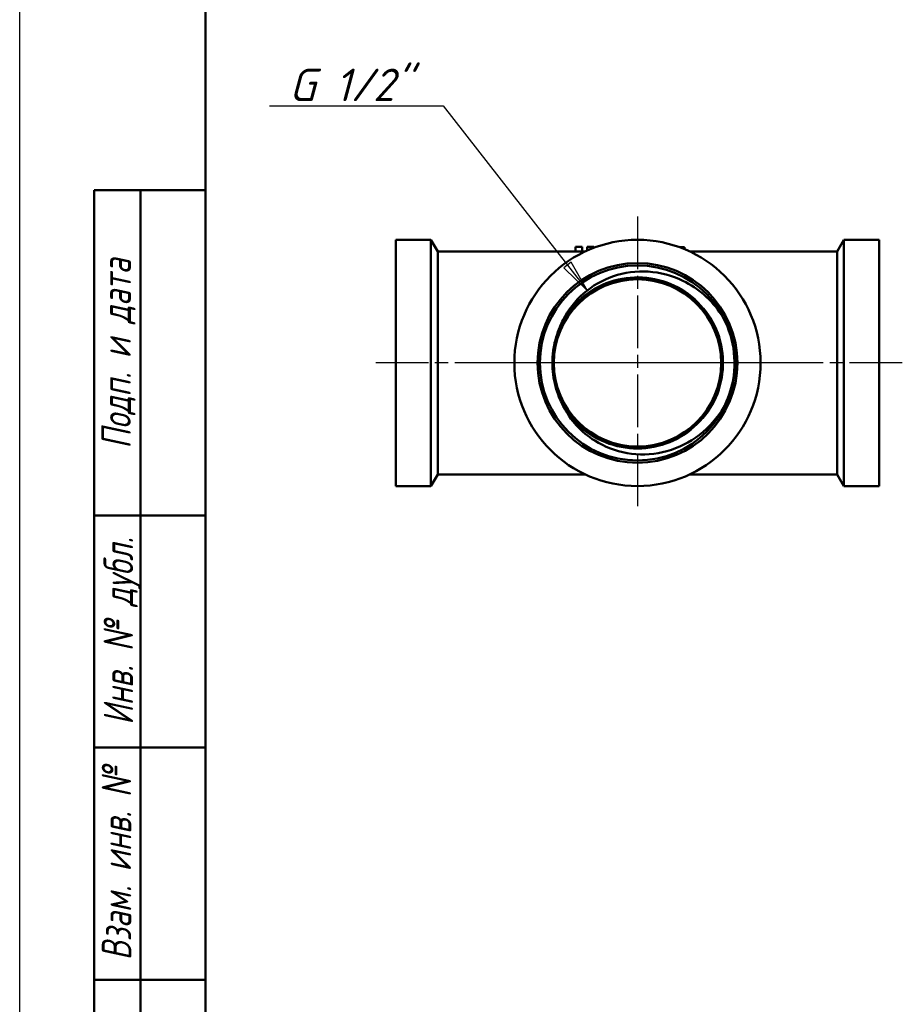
# Model space of a CAD drawing. Header units: millimetres. Extents: x -71 to 688, y -69 to 356.
# Tile 2 of 6: x 0 to 95, y 62 to 168. Entities that reach past the tile are written whole.
import ezdxf
from ezdxf.enums import TextEntityAlignment as Align

# ---------------------------------------------------------------- set-up
doc = ezdxf.new("R2010")
doc.units = ezdxf.units.MM
doc.linetypes.add('CHAIN', pattern=[0.7087, 0.4724, -0.0591, 0.1181, -0.0591])
for name, color, linetype, lineweight in [('Видимые тонкие (ГОСТ)', 7, 'Continuous', 35), ('Видимый контур (ГОСТ)', 7, 'Continuous', 50), ('Кромка (ГОСТ)', 7, 'Continuous', 50), ('Маркер центра (ГОСТ)', 7, 'Continuous', 25), ('Обозначение (ГОСТ)', 7, 'Continuous', 25), ('Осевая линия (ГОСТ)', 7, 'Continuous', 25), ('Размер (ГОСТ)', 7, 'Continuous', 25), ('Эскизная геометрия (ГОСТ)', 7, 'Continuous', 50)]:
    doc.layers.add(name, color=color, linetype=linetype, lineweight=lineweight)
doc.styles.get("Standard").update_dxf_attribs({"font": 'GOST Common Italic.ttf'})
doc.styles.add('Альтернативный текст (ГОСТ)', font='txt', dxfattribs={"width": 0.8})
doc.styles.add('Обычный текст (ГОСТ)', font='GOST Common Italic.ttf')
doc.dimstyles.new('Обычный (ГОСТ)', dxfattribs={"dimtxt": 3.5, "dimasz": 3.5, "dimexe": 1, "dimexo": 0, "dimgap": 0.5, "dimtad": 1, "dimrnd": 1e-08, "dimtxsty": 'Обычный текст (ГОСТ)', "dimblk": 'Filled-1', "dimcen": 0.09, "dimdle": 15, "dimclrd": 256, "dimclre": 256, "dimclrt": 256, "dimazin": 2, "dimtfac": 0.714286, "dimtdec": 3, "dimtmove": 0, "dimatfit": 3, "dimfxl": 1, "dimtolj": 1, "dimlwd": 25, "dimlwe": 25, "dimarcsym": 0})

# ---------------------------------------------------------------- blocks, each defined once
blk = doc.blocks.new('ГОСТ - Доп. графы 1')
at = {"layer": 'Эскизная геометрия (ГОСТ)'}
for p, q in [((-12, 0), (-12, 145)), ((-12, 145), (0, 145)), ((-7, 145), (-7, 0)), ((-12, 110), (-7, 110)), ((-7, 110), (0, 110)), ((-12, 85), (-7, 85)), ((-7, 85), (0, 85)), ((-12, 60), (-7, 60)), ((-7, 60), (0, 60))]:
    blk.add_line(p, q, dxfattribs=at)
at = {"layer": 'Обозначение (ГОСТ)', "char_height": 3.17, "attachment_point": 5, "rotation": 90, "style": 'Альтернативный текст (ГОСТ)'}
for s, insert, width in [('\\fGOST Common|b0|i1;\\H3.1700;Подп. и дата', (-9.37, 127.41), 34.7679), ('\\fGOST Common|b0|i1;\\H3.1700;Инв. № дубл.', (-8.95, 97.55), 24.8438), ('\\fGOST Common|b0|i1;\\H3.1700;Взам. инв. №', (-9.58, 72.53), 24.8669)]:
    blk.add_mtext(s, dxfattribs=dict(at, insert=insert, width=width))
at = {"layer": 'Обозначение (ГОСТ)', "lineweight": 30, "width": 0.8, "flags": 17}
for tag, p in [('Подп._и_дата_2', (-3.53, 127.51)), ('Инв._номер_дубликата', (-3.41, 97.47)), ('Взамен_инв._номера', (-3.46, 72.53)), ('Подп._и_дата_1', (-3.42, 42.35)), ('ИНВЕНТАРНЫЙ_НОМЕР', (-3.33, 12.68))]:
    blk.add_attdef(tag, text='', height=3.17, rotation=90, dxfattribs=at).set_placement(p, align=Align.MIDDLE_CENTER)
blk = doc.blocks.new('Рамки ГОСТ_ граница 297x210')
at = {"layer": 'Кромка (ГОСТ)', "lineweight": 25}
blk.add_line((0, 0), (0, 297), dxfattribs=at)
at = {"layer": 'Кромка (ГОСТ)'}
blk.add_line((20, 292), (20, 5), dxfattribs=at)
blk = doc.blocks.new('Filled-1')
at = {"color": 0}
for p, q in [((0, 0), (-1, 0.143)), ((-1, 0.143), (-1, -0.143)), ((-1, 0), (0, 0)), ((-1, -0.143), (0, 0))]:
    blk.add_line(p, q, dxfattribs=at)
at = {"color": 0, "flags": 128}
blk.add_lwpolyline([(-1, -0.143), (0, 0), (-1, 0.143), (-1, -0.143)], dxfattribs=at)
at = {"color": 0}
blk.add_solid([(-1, -0.143), (0, 0), (-1, 0.143), (-1, -0.143)], dxfattribs=at)
blk = doc.blocks.new('*D10')
at = {"layer": 'Defpoints', "color": 0, "linetype": 'Continuous', "transparency": 16777216}
for p in [(61.12, 139.18), (67.16, 131.45)]:
    blk.add_point(p, dxfattribs=at)
at = {"layer": 'Размер (ГОСТ)', "linetype": 'Continuous', "lineweight": 25, "transparency": 16777216}
for p, q in [((26.87, 159.08), (45.59, 159.08)), ((45.59, 159.08), (58.96, 141.94))]:
    blk.add_line(p, q, dxfattribs=at)
at = {"layer": 'Размер (ГОСТ)', "linetype": 'Continuous', "lineweight": 25, "transparency": 16777216, "xscale": 3.5, "yscale": 3.5, "zscale": 3.5, "rotation": 307.9682691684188}
blk.add_blockref('Filled-1', (61.12, 139.18), dxfattribs=at)
at = {"layer": 'Размер (ГОСТ)', "linetype": 'Continuous', "lineweight": 25, "transparency": 16777216, "insert": (26.87, 163.08), "char_height": 3.5, "attachment_point": 1, "style": 'Обычный текст (ГОСТ)'}
blk.add_mtext('\\A1; \\fGOST Common|b0|i1;\\H3.5000;G 1/2"', dxfattribs=at)

msp = doc.modelspace()

# ---------------------------------------------------------------- linework, layer by layer
at = {"layer": 'Видимые тонкие (ГОСТ)'}
for points, knots in [([(58.4773, 136.0283), (59.6647, 138.0858), (61.6752, 139.6526), (63.9604, 140.3013), (66.2447, 140.9498), (68.7774, 140.6737), (70.8683, 139.5481), (72.9584, 138.423), (74.5832, 136.462), (75.3001, 134.1992), (76.0168, 131.9372), (75.8182, 129.3994), (74.7583, 127.2765), (73.6989, 125.1543), (71.7909, 123.4708), (69.5534, 122.6839), (67.3166, 121.8972), (64.7759, 122.0153), (62.6218, 123.0061), (60.9118, 123.7926), (59.4608, 125.122), (58.5058, 126.7424)], [0.52343247, 0.52343247, 0.52343247, 0.52343247, 1.29417701, 1.29417701, 1.29417701, 2.06461975, 2.06461975, 2.06461975, 2.83476672, 2.83476672, 2.83476672, 3.60462392, 3.60462392, 3.60462392, 4.3741973, 4.3741973, 4.3741973, 5.14349282, 5.14349282, 5.14349282, 5.75418181, 5.75418181, 5.75418181, 5.75418181]), ([(75.4875, 136.6309), (76.7906, 134.3857), (77.21, 131.6428), (76.6373, 129.1107), (76.4094, 128.1027), (76.0251, 127.1321), (75.51, 126.2365)], [2.61572767, 2.61572767, 2.61572767, 2.61572767, 3.36400116, 3.36400116, 3.36400116, 3.66188661, 3.66188661, 3.66188661, 3.66188661])]:
    msp.add_open_spline(points, degree=3, knots=knots, dxfattribs=at)
at = {"layer": 'Видимый контур (ГОСТ)'}
for p, q in [((40.4856, 144.6565), (40.4856, 118.1565)), ((44.2639, 144.6565), (40.4856, 144.6565)), ((44.2639, 144.6565), (44.2639, 118.1565)), ((44.9856, 143.4065), (44.2639, 144.6565)), ((87.9856, 143.4065), (88.7073, 144.6565)), ((88.7073, 144.6565), (88.7073, 118.1565)), ((92.4856, 144.6565), (88.7073, 144.6565)), ((92.4856, 144.6565), (92.4856, 118.1565)), ((44.9856, 143.4065), (44.9856, 119.4065)), ((60.8676, 143.4065), (44.9856, 143.4065)), ((59.7981, 143.904), (60.5315, 143.904)), ((59.7981, 143.904), (59.7981, 143.4065)), ((60.5315, 143.904), (60.5315, 143.4065)), ((61.0623, 143.904), (61.7957, 143.904)), ((61.0623, 143.904), (61.0623, 143.4957)), ((61.7957, 143.904), (61.7957, 143.7987)), ((71.5526, 143.8534), (71.5526, 143.6494)), ((87.9856, 143.4065), (72.1037, 143.4065)), ((87.9856, 143.4065), (87.9856, 119.4065)), ((44.9856, 119.4065), (44.2639, 118.1565)), ((60.8676, 119.4065), (44.9856, 119.4065)), ((87.9856, 119.4065), (72.1037, 119.4065)), ((87.9856, 119.4065), (88.7073, 118.1565)), ((44.2639, 118.1565), (40.4856, 118.1565)), ((92.4856, 118.1565), (88.7073, 118.1565))]:
    msp.add_line(p, q, dxfattribs=at)
for radius in [13.25, 10.75, 10.5, 10.5, 9]:
    msp.add_circle((66.4856, 131.4065), radius, dxfattribs=at)
msp.add_arc((66.4856, 131.4065), 9.1548, 178.476614, 181.842582, dxfattribs=at)
for points, knots in [([(71.0143, 143.8586), (71.1052, 143.8564), (71.2009, 143.8551), (71.3773, 143.8537), (71.4658, 143.8534), (71.5526, 143.8534)], [-0.0531269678, -0.0531269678, -0.0531269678, -0.0531269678, -0.0260306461, -0.0260306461, 0, 0, 0, 0]), ([(58.4773, 136.0283), (59.0207, 137.1157), (59.7734, 138.085), (61.626, 139.7032), (62.715, 140.3284), (65.0964, 141.1403), (66.3693, 141.3091), (68.9369, 141.1528), (70.206, 140.8185), (72.2043, 139.8527), (72.9731, 139.3417), (74.3639, 138.1196), (74.9771, 137.4114), (75.4875, 136.6309)], [0, 0, 0, 0, 0.36467235, 0.36467235, 0.73759365, 0.73759365, 1.11876051, 1.11876051, 1.50816962, 1.50816962, 1.78332212, 1.78332212, 2.06246953, 2.06246953, 2.06246953, 2.06246953]), ([(57.3399, 131.1116), (57.3561, 130.5465), (57.4245, 129.983), (57.5466, 129.4306), (58.0574, 127.1196), (59.5037, 125.0296), (61.4864, 123.7372), (63.4623, 122.4492), (65.9478, 121.9681), (68.2616, 122.4256), (70.5685, 122.8818), (72.6782, 124.2657), (74.0156, 126.1999), (75.3497, 128.1293), (75.9003, 130.5843), (75.518, 132.8987), (75.1324, 135.2323), (73.8022, 137.3958), (71.8937, 138.7931), (69.9973, 140.1816), (67.552, 140.7978), (65.224, 140.4739), (62.8843, 140.1484), (60.6901, 138.8766), (59.2447, 137.0082), (58.0649, 135.4831), (57.3853, 133.5773), (57.3341, 131.6499)], [-6.25102619, -6.25102619, -6.25102619, -6.25102619, -6.06564845, -6.06564845, -6.06564845, -5.29005748, -5.29005748, -5.29005748, -4.51715658, -4.51715658, -4.51715658, -3.74655309, -3.74655309, -3.74655309, -2.97786641, -2.97786641, -2.97786641, -2.20277719, -2.20277719, -2.20277719, -1.43254472, -1.43254472, -1.43254472, -0.65844236, -0.65844236, -0.65844236, -0.02658809, -0.02658809, -0.02658809, -0.02658809]), ([(57.3341, 131.6499), (57.3556, 132.5049), (57.4901, 133.35), (57.9705, 134.9768), (58.2643, 135.6022), (58.4773, 136.0283)], [0.024039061, 0.024039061, 0.024039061, 0.024039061, 0.281073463, 0.281073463, 0.531576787, 0.531576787, 0.531576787, 0.531576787]), ([(75.4875, 136.6309), (75.7506, 136.2286), (76.146, 135.5359), (76.8076, 133.5755), (76.9824, 132.5078), (76.9854, 131.4357)], [0, 0, 0, 0, 0.14423688, 0.14423688, 0.298691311, 0.298691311, 0.298691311, 0.298691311]), ([(76.9854, 131.4357), (76.9884, 130.3638), (76.8195, 129.2953), (76.169, 127.3311), (75.7774, 126.6362), (75.5164, 126.2323)], [0, 0, 0, 0, 0.321581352, 0.321581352, 0.622013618, 0.622013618, 0.622013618, 0.622013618]), ([(58.5031, 126.7401), (58.2878, 127.165), (57.9906, 127.7886), (57.5011, 129.4126), (57.3619, 130.2571), (57.3356, 131.1121)], [0, 0, 0, 0, 0.142897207, 0.142897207, 0.289584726, 0.289584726, 0.289584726, 0.289584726]), ([(75.5164, 126.2323), (74.7894, 125.1069), (73.8517, 124.1329), (71.6756, 122.6192), (70.4643, 122.0855), (67.9313, 121.5235), (66.6365, 121.4904), (64.1352, 121.9226), (62.9512, 122.3734), (61.165, 123.4947), (60.5059, 124.044), (59.3637, 125.2959), (58.8831, 125.9903), (58.5031, 126.7401)], [0, 0, 0, 0, 0.40192767, 0.40192767, 0.79559789, 0.79559789, 1.18100747, 1.18100747, 1.55815316, 1.55815316, 1.81487484, 1.81487484, 2.06759414, 2.06759414, 2.06759414, 2.06759414])]:
    msp.add_open_spline(points, degree=3, knots=knots, dxfattribs=at)
at = {"layer": 'Маркер центра (ГОСТ)', "linetype": 'CHAIN', "ltscale": 11.993792}
for p, q in [((66.4856, 147.1565), (66.4856, 115.6565)), ((82.2356, 131.4065), (50.7356, 131.4065))]:
    msp.add_line(p, q, dxfattribs=at)
at = {"layer": 'Осевая линия (ГОСТ)', "linetype": 'CHAIN', "ltscale": 11.993792}
msp.add_line((94.9856, 131.4065), (37.9856, 131.4065), dxfattribs=at)

# ---------------------------------------------------------------- block references
for name, p in [('Рамки ГОСТ_ граница 297x210', (0, 0)), ('ГОСТ - Доп. графы 1', (20, 5))]:
    msp.add_blockref(name, p)

# ---------------------------------------------------------------- dimensions: what is measured, and where the dimension line sits
at = {"layer": 'Размер (ГОСТ)', "linetype": 'Continuous', "lineweight": 25}
dim = msp.add_radius_dim(center=(67.1554, 131.4453), mpoint=(61.1176, 139.1821), text=' \\fGOST Common|b0|i1;\\H3.5000;G 1/2"', dimstyle='Обычный (ГОСТ)', override={"dimgap": 0.5, "dimtih": 1, "dimtoh": 1, "dimdec": 2, "dimlfac": 1, "dimcen": 0, "dimtol": 0, "dimlim": 0, "dimtp": 0, "dimtm": 0, "dimtdec": 3, "dimtofl": 0}, dxfattribs=at)
dim.commit()
dim.dimension.update_dxf_attribs({"geometry": '*D10', "text_midpoint": (34.3083, 159.0791), "dimtype": 164})

doc.saveas('drawing.dxf')
